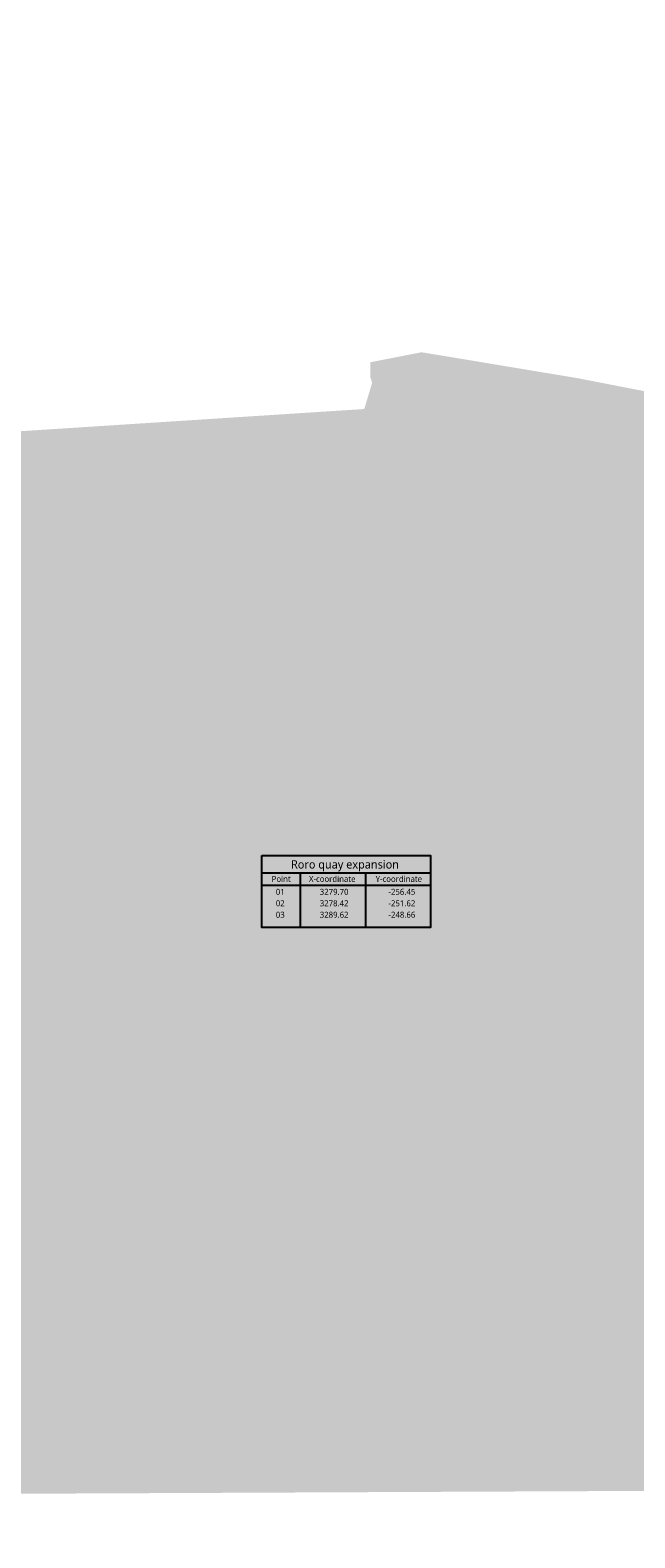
# Model space of a CAD drawing. Header units: metres. Extents: x 2831 to 3571, y -417 to -22.
# Tile 4 of 5: x 3386 to 3449, y -417 to -260. Entities that reach past the tile are written whole.
import ezdxf
from ezdxf.enums import TextEntityAlignment as Align

# ---------------------------------------------------------------- set-up
doc = ezdxf.new("R2010")
doc.units = ezdxf.units.M
doc.layers.add('11 Aerial2$0$water', color=147, linetype='Continuous')
doc.layers.add('H000H3-TEXT-025', color=7, linetype='Continuous')
doc.styles.add('ISO', font='segoeui.ttf')

# ---------------------------------------------------------------- blocks, each defined once
blk = doc.blocks.new('11 Aerial2')
at = {"layer": '11 Aerial2$0$water', "extrusion": (0.038105, -0.020107, 0.999071)}
h = blk.add_hatch(color=256, dxfattribs=at)
h.dxf.hatch_style = 1
h.paths.add_polyline_path([(1285.24, -2645.72), (1271.69, -2658.43), (1249.41, -2714.03), (1230.91, -3003.37), (1331.67, -3167.85), (1334.5, -3167.3), (1334.93, -3166.85), (1336.3, -3166.13), (1339.73, -3170.39), (1344.94, -3186.08), (1381.08, -3305.86), (1299.14, -3347.96), (952.4, -2697.44), (1238.21, -2545.09)])

msp = doc.modelspace()

# ---------------------------------------------------------------- linework, layer by layer
at = {"layer": 'H000H3-TEXT-025'}
for p, q in [((3409.878, -347.804, -5.611), (3427.522, -347.804, -5.611)), ((3413.881, -347.804, -5.611), (3413.881, -353.551, -5.611)), ((3420.715, -347.804, -5.611), (3420.715, -353.551, -5.611)), ((3409.878, -349.098, -5.611), (3427.522, -349.098, -5.611))]:
    msp.add_line(p, q, dxfattribs=at)
at = {"layer": 'H000H3-TEXT-025', "elevation": -5.611}
msp.add_lwpolyline([(3409.878, -346.004), (3427.522, -346.004), (3427.522, -353.551), (3409.878, -353.551)], close=True, dxfattribs=at)

# ---------------------------------------------------------------- block references
msp.add_blockref('11 Aerial2', (0, 0))

# ---------------------------------------------------------------- texts
at = {"layer": 'H000H3-TEXT-025', "style": 'ISO'}
for s, height, p in [('Roro quay expansion', 0.875, (3412.924, -347.637, -5.611)), ('Point', 0.625, (3410.901, -348.958, -5.611)), ('X-coordinate', 0.625, (3414.803, -348.958, -5.611)), ('Y-coordinate', 0.625, (3421.783, -348.958, -5.611)), ('01', 0.625, (3411.332, -350.308, -5.611)), ('02', 0.625, (3411.332, -351.508, -5.611)), ('03', 0.625, (3411.332, -352.708, -5.611))]:
    msp.add_text(s, height=height, dxfattribs=at).set_placement(p, align=Align.BOTTOM_LEFT)
for s, p in [('3279.70', (3418.945, -350.308, -5.611)), ('-256.45', (3425.937, -350.308, -5.611)), ('3278.42', (3418.945, -351.508, -5.611)), ('3289.62', (3418.945, -352.708, -5.611)), ('-251.62', (3425.937, -351.508, -5.611)), ('-248.66', (3425.937, -352.708, -5.611))]:
    msp.add_text(s, height=0.625, dxfattribs=at).set_placement(p, align=Align.BOTTOM_RIGHT)

doc.saveas('drawing.dxf')
